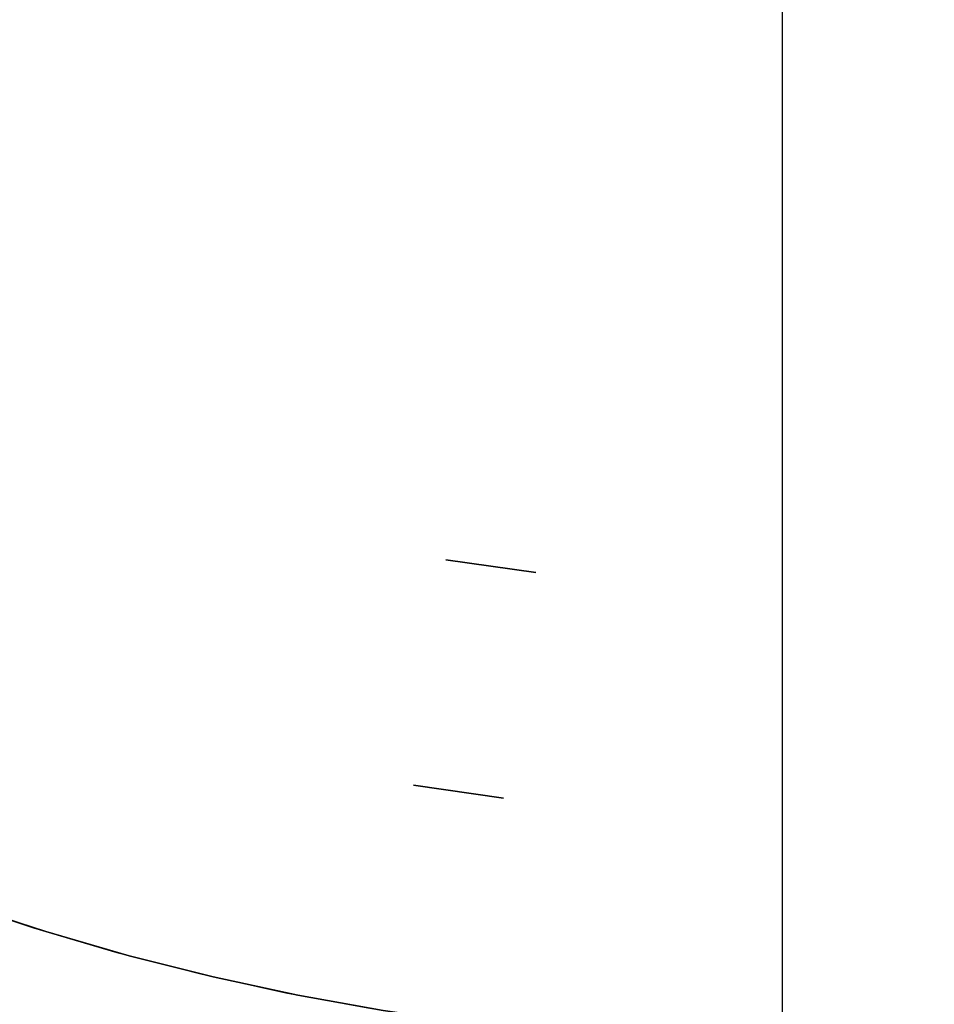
# Model space of a CAD drawing. Header units: millimetres. Extents: x 220 to 1240, y -2940 to -1929.
# Tile 11 of 59: x 629 to 750, y -2759 to -2630. Entities that reach past the tile are written whole.
import ezdxf

# ---------------------------------------------------------------- set-up
doc = ezdxf.new("R2010")
doc.units = ezdxf.units.MM

msp = doc.modelspace()

# ---------------------------------------------------------------- linework, layer by layer
at = {"extrusion": (1.51515e-05, -2.17846e-06, 1)}
msp.add_lwpolyline([(413.37, -2341.54), (410.35, -2352.55), (407.7, -2363.66), (405.44, -2374.86), (403.57, -2386.13), (402.09, -2397.46), (401.01, -2408.83), (400.32, -2420.23), (400.02, -2431.65), (400.12, -2443.08), (400.61, -2454.49), (401.5, -2465.88), (402.78, -2477.23), (404.46, -2488.53), (406.52, -2499.76), (408.97, -2510.92), (411.81, -2521.99), (415.03, -2532.95), (418.63, -2543.79), (422.59, -2554.5), (426.93, -2565.07), (431.63, -2575.48), (436.69, -2585.72), (442.1, -2595.78), (447.85, -2605.65), (453.95, -2615.32), (460.37, -2624.76), (467.12, -2633.98), (474.18, -2642.96), (481.55, -2651.69), (489.21, -2660.16), (497.17, -2668.36), (505.4, -2676.28), (513.9, -2683.91), (522.66, -2691.24), (531.67, -2698.26), (540.92, -2704.97), (550.4, -2711.35), (560.08, -2717.4), (569.98, -2723.11), (580.06, -2728.48), (590.33, -2733.49), (600.76, -2738.15), (611.34, -2742.44), (622.07, -2746.36), (632.93, -2749.91), (643.91, -2753.08), (654.98, -2755.87), (666.15, -2758.27), (677.4, -2760.29), (688.7, -2761.91), (700.06, -2763.15), (711.45, -2763.99), (722.87, -2764.43), (734.29, -2764.48), (745.71, -2764.13), (757.11, -2763.39), (768.47, -2762.26), (779.8, -2760.73), (791.06, -2758.81), (802.24, -2756.51), (813.35, -2753.81), (824.35, -2750.74), (835.24, -2747.28), (846, -2743.45), (856.62, -2739.25), (867.09, -2734.69), (877.4, -2729.76), (887.53, -2724.48), (897.47, -2718.86), (907.21, -2712.89), (916.74, -2706.59), (926.05, -2699.97), (935.12, -2693.02), (943.94, -2685.77), (952.51, -2678.21), (960.81, -2670.36), (968.84, -2662.23), (976.58, -2653.83), (984.02, -2645.17), (991.16, -2636.25), (997.99, -2627.09), (1004.49, -2617.7), (1010.67, -2608.09), (1016.51, -2598.27), (1022, -2588.26), (1027.15, -2578.06), (1031.94, -2567.69), (1036.37, -2557.16), (1040.43, -2546.48), (1044.12, -2535.67), (1047.43, -2524.74), (1050.36, -2513.7), (1052.91, -2502.56), (1055.08, -2491.34), (1056.85, -2480.06), (1058.23, -2468.72), (1059.22, -2457.34), (1059.81, -2445.93), (1060.01, -2434.51)], dxfattribs=at)
at = {"extrusion": (-1.51515e-05, 2.17846e-06, 1)}
for points in [[(1059.99, -2434.51), (1059.8, -2445.93), (1059.2, -2457.34), (1058.22, -2468.72), (1056.84, -2480.06), (1055.06, -2491.34), (1052.9, -2502.56), (1050.35, -2513.69), (1047.42, -2524.74), (1044.11, -2535.67), (1040.42, -2546.48), (1036.36, -2557.16), (1031.93, -2567.69), (1027.14, -2578.06), (1021.99, -2588.25), (1016.49, -2598.27), (1010.65, -2608.09), (1004.48, -2617.7), (997.97, -2627.09), (991.15, -2636.25), (984.01, -2645.16), (976.57, -2653.83), (968.83, -2662.23), (960.8, -2670.36), (952.5, -2678.21), (943.93, -2685.77), (935.11, -2693.02), (926.04, -2699.96), (916.73, -2706.59), (907.2, -2712.89), (897.46, -2718.86), (887.52, -2724.48), (877.39, -2729.76), (867.08, -2734.69), (856.61, -2739.25), (845.99, -2743.45), (835.22, -2747.28), (824.34, -2750.73), (813.33, -2753.81), (802.23, -2756.5), (791.04, -2758.81), (779.78, -2760.73), (768.46, -2762.26), (757.1, -2763.39), (745.7, -2764.13), (734.28, -2764.48), (722.85, -2764.43), (711.44, -2763.98), (700.05, -2763.15), (688.69, -2761.91), (677.38, -2760.29), (666.14, -2758.27), (654.97, -2755.87), (643.89, -2753.08), (632.92, -2749.91), (622.06, -2746.36), (611.33, -2742.43), (600.75, -2738.14), (590.31, -2733.49), (580.05, -2728.47), (569.97, -2723.11), (560.07, -2717.4), (550.38, -2711.35), (540.91, -2704.96), (531.66, -2698.26), (522.65, -2691.23), (513.89, -2683.9), (505.39, -2676.28), (497.15, -2668.36), (489.2, -2660.16), (481.53, -2651.69), (474.17, -2642.96), (467.1, -2633.98), (460.36, -2624.76), (453.93, -2615.31), (447.84, -2605.65), (442.09, -2595.78), (436.68, -2585.72), (431.62, -2575.48), (426.92, -2565.07), (422.58, -2554.5), (418.61, -2543.79), (415.02, -2532.95), (411.8, -2521.98), (408.96, -2510.92), (406.51, -2499.76), (404.45, -2488.53), (402.77, -2477.23), (401.49, -2465.88), (400.6, -2454.49), (400.11, -2443.07), (400.01, -2431.65), (400.3, -2420.23), (400.99, -2408.83), (402.08, -2397.46), (403.56, -2386.13), (405.43, -2374.86), (407.69, -2363.66), (410.33, -2352.55), (413.36, -2341.54)], [(1060, -2434.51), (1059.8, -2445.93), (1059.21, -2457.34), (1058.22, -2468.72), (1056.84, -2480.06), (1055.07, -2491.34), (1052.91, -2502.56), (1050.36, -2513.7), (1047.43, -2524.74), (1044.11, -2535.67), (1040.42, -2546.48), (1036.36, -2557.16), (1031.93, -2567.69), (1027.14, -2578.06), (1022, -2588.26), (1016.5, -2598.27), (1010.66, -2608.09), (1004.49, -2617.7), (997.98, -2627.09), (991.16, -2636.25), (984.02, -2645.17), (976.57, -2653.83), (968.83, -2662.23), (960.81, -2670.36), (952.51, -2678.21), (943.94, -2685.77), (935.12, -2693.02), (926.04, -2699.96), (916.74, -2706.59), (907.21, -2712.89), (897.47, -2718.86), (887.53, -2724.48), (877.4, -2729.76), (867.09, -2734.69), (856.62, -2739.25), (845.99, -2743.45), (835.23, -2747.28), (824.34, -2750.74), (813.34, -2753.81), (802.24, -2756.5), (791.05, -2758.81), (779.79, -2760.73), (768.47, -2762.26), (757.1, -2763.39), (745.7, -2764.13), (734.29, -2764.48), (722.86, -2764.43), (711.45, -2763.99), (700.06, -2763.15), (688.7, -2761.91), (677.39, -2760.29), (666.15, -2758.27), (654.98, -2755.87), (643.9, -2753.08), (632.93, -2749.91), (622.07, -2746.36), (611.34, -2742.44), (600.75, -2738.14), (590.32, -2733.49), (580.06, -2728.48), (569.97, -2723.11), (560.08, -2717.4), (550.39, -2711.35), (540.92, -2704.96), (531.67, -2698.26), (522.66, -2691.24), (513.9, -2683.91), (505.4, -2676.28), (497.16, -2668.36), (489.21, -2660.16), (481.54, -2651.69), (474.17, -2642.96), (467.11, -2633.98), (460.37, -2624.76), (453.94, -2615.32), (447.85, -2605.65), (442.1, -2595.78), (436.69, -2585.72), (431.63, -2575.48), (426.93, -2565.07), (422.59, -2554.5), (418.62, -2543.79), (415.03, -2532.95), (411.81, -2521.99), (408.97, -2510.92), (406.52, -2499.76), (404.45, -2488.53), (402.78, -2477.23), (401.5, -2465.88), (400.61, -2454.49), (400.11, -2443.08), (400.01, -2431.65), (400.31, -2420.23), (401, -2408.83), (402.09, -2397.46), (403.57, -2386.13), (405.44, -2374.86), (407.7, -2363.66), (410.34, -2352.55), (413.37, -2341.54)]]:
    msp.add_lwpolyline(points, dxfattribs=at)
for points in [[(730, -2884.51), (730, -2454.51)], [(730, -2884.51), (730, -2454.51)], [(503.85, -2674.83), (512.33, -2682.54), (521.07, -2689.94), (530.06, -2697.04), (539.29, -2703.82), (548.75, -2710.28), (558.43, -2716.4), (568.32, -2722.19), (578.4, -2727.62), (588.66, -2732.71), (599.1, -2737.44), (609.69, -2741.8), (620.43, -2745.79), (631.3, -2749.4), (642.29, -2752.64), (653.38, -2755.49), (664.57, -2757.96), (675.83, -2760.03)], [(503.85, -2674.83), (512.33, -2682.54), (521.07, -2689.94), (530.06, -2697.04), (539.29, -2703.82), (548.75, -2710.28), (558.43, -2716.4), (568.32, -2722.19), (578.4, -2727.62), (588.66, -2732.71), (599.1, -2737.44), (609.69, -2741.8), (620.43, -2745.79), (631.3, -2749.4), (642.29, -2752.64), (653.38, -2755.49), (664.57, -2757.96), (675.83, -2760.03)], [(677.39, -2760.29), (666.15, -2758.27), (654.98, -2755.87), (643.9, -2753.08), (632.93, -2749.91), (622.07, -2746.36), (611.34, -2742.44), (600.75, -2738.14), (590.32, -2733.49), (580.06, -2728.48), (569.97, -2723.11), (560.08, -2717.4), (550.39, -2711.35), (540.91, -2704.96), (531.67, -2698.26), (522.66, -2691.24), (513.9, -2683.91), (505.39, -2676.28)], [(697.51, -2702.61), (685.64, -2700.91)], [(685.64, -2700.91), (697.51, -2702.61)], [(685.64, -2700.91), (697.51, -2702.61)], [(685.64, -2700.91), (697.51, -2702.61)], [(697.51, -2702.61), (685.64, -2700.91)], [(697.51, -2702.61), (685.64, -2700.91)], [(681.37, -2730.6), (693.24, -2732.31)], [(681.37, -2730.6), (693.24, -2732.31)], [(681.37, -2730.6), (693.24, -2732.31)], [(681.37, -2730.6), (693.24, -2732.31)], [(681.37, -2730.6), (693.24, -2732.31)], [(681.37, -2730.6), (693.24, -2732.31)], [(693.24, -2732.31), (681.37, -2730.6)], [(693.24, -2732.31), (681.37, -2730.6)]]:
    msp.add_lwpolyline(points)
at = {"extrusion": (0.989821, -0.142315, 1.47089e-14)}
msp.add_lwpolyline([(-2575.84, -528.01), (-2575.86, -526.98), (-2575.91, -525.96), (-2576, -524.94), (-2576.12, -523.92), (-2576.27, -522.91), (-2576.47, -521.9), (-2576.69, -520.9), (-2576.95, -519.91), (-2577.24, -518.93), (-2577.57, -517.96), (-2577.93, -517), (-2578.32, -516.05), (-2578.75, -515.12), (-2579.2, -514.2), (-2579.69, -513.3), (-2580.21, -512.42), (-2580.75, -511.55), (-2581.33, -510.7), (-2581.93, -509.88), (-2582.57, -509.07), (-2583.23, -508.29), (-2583.91, -507.53), (-2584.63, -506.79), (-2585.36, -506.08), (-2586.12, -505.39), (-2586.91, -504.73), (-2587.71, -504.1), (-2588.54, -503.5), (-2589.38, -502.92), (-2590.25, -502.37), (-2591.13, -501.86), (-2592.04, -501.37), (-2592.95, -500.91), (-2593.89, -500.49), (-2594.83, -500.1), (-2595.79, -499.74), (-2596.76, -499.41), (-2597.74, -499.12), (-2598.74, -498.86), (-2599.73, -498.63), (-2600.74, -498.44), (-2601.75, -498.28), (-2602.77, -498.16), (-2603.79, -498.07), (-2604.81, -498.02), (-2605.84, -498.01)], dxfattribs=at)
at = {"extrusion": (0.989821, -0.142315, -8.35154e-16)}
msp.add_lwpolyline([(-2605.84, 221.99), (-2604.81, 222.01), (-2603.79, 222.06), (-2602.77, 222.15), (-2601.75, 222.27), (-2600.74, 222.43), (-2599.73, 222.62), (-2598.74, 222.85), (-2597.74, 223.11), (-2596.76, 223.4), (-2595.79, 223.73), (-2594.83, 224.09), (-2593.89, 224.48), (-2592.95, 224.9), (-2592.04, 225.36), (-2591.13, 225.85), (-2590.25, 226.36), (-2589.38, 226.91), (-2588.54, 227.49), (-2587.71, 228.09), (-2586.91, 228.72), (-2586.12, 229.38), (-2585.36, 230.07), (-2584.63, 230.78), (-2583.91, 231.52), (-2583.23, 232.28), (-2582.57, 233.06), (-2581.93, 233.87), (-2581.33, 234.69), (-2580.75, 235.54), (-2580.21, 236.41), (-2579.69, 237.29), (-2579.2, 238.19), (-2578.75, 239.11), (-2578.32, 240.04), (-2577.93, 240.99), (-2577.57, 241.95), (-2577.24, 242.92), (-2576.95, 243.9), (-2576.69, 244.89), (-2576.47, 245.89), (-2576.27, 246.9), (-2576.12, 247.91), (-2576, 248.93), (-2575.91, 249.95), (-2575.86, 250.97), (-2575.84, 251.99)], dxfattribs=at)
at = {"extrusion": (0.989821, -0.142315, 1.82051e-15)}
msp.add_lwpolyline([(-2575.84, 326.99), (-2575.86, 328.02), (-2575.91, 329.04), (-2576, 330.06), (-2576.12, 331.08), (-2576.27, 332.09), (-2576.47, 333.1), (-2576.69, 334.1), (-2576.95, 335.09), (-2577.24, 336.07), (-2577.57, 337.04), (-2577.93, 338), (-2578.32, 338.95), (-2578.75, 339.88), (-2579.2, 340.8), (-2579.69, 341.7), (-2580.21, 342.58), (-2580.75, 343.45), (-2581.33, 344.3), (-2581.93, 345.12), (-2582.57, 345.93), (-2583.23, 346.71), (-2583.91, 347.47), (-2584.63, 348.21), (-2585.36, 348.92), (-2586.12, 349.61), (-2586.91, 350.27), (-2587.71, 350.9), (-2588.54, 351.5), (-2589.38, 352.08), (-2590.25, 352.63), (-2591.13, 353.14), (-2592.04, 353.63), (-2592.95, 354.09), (-2593.89, 354.51), (-2594.83, 354.9), (-2595.79, 355.26), (-2596.76, 355.59), (-2597.74, 355.88), (-2598.74, 356.14), (-2599.73, 356.37), (-2600.74, 356.56), (-2601.75, 356.72), (-2602.77, 356.84), (-2603.79, 356.93), (-2604.81, 356.98), (-2605.84, 356.99)], dxfattribs=at)
at = {"extrusion": (0.989821, -0.142315, 2.50184e-15)}
msp.add_lwpolyline([(-2605.84, -633.01), (-2604.81, -632.99), (-2603.79, -632.94), (-2602.77, -632.85), (-2601.75, -632.73), (-2600.74, -632.57), (-2599.73, -632.38), (-2598.74, -632.15), (-2597.74, -631.89), (-2596.76, -631.6), (-2595.79, -631.27), (-2594.83, -630.91), (-2593.89, -630.52), (-2592.95, -630.1), (-2592.04, -629.64), (-2591.13, -629.15), (-2590.25, -628.64), (-2589.38, -628.09), (-2588.54, -627.51), (-2587.71, -626.91), (-2586.91, -626.28), (-2586.12, -625.62), (-2585.36, -624.93), (-2584.63, -624.22), (-2583.91, -623.48), (-2583.23, -622.72), (-2582.57, -621.94), (-2581.93, -621.13), (-2581.33, -620.31), (-2580.75, -619.46), (-2580.21, -618.59), (-2579.69, -617.71), (-2579.2, -616.81), (-2578.75, -615.89), (-2578.32, -614.96), (-2577.93, -614.01), (-2577.57, -613.05), (-2577.24, -612.08), (-2576.95, -611.1), (-2576.69, -610.11), (-2576.47, -609.11), (-2576.27, -608.1), (-2576.12, -607.09), (-2576, -606.07), (-2575.91, -605.05), (-2575.86, -604.03), (-2575.84, -603.01)], dxfattribs=at)
at = {"extrusion": (1, 0, 0)}
for points in [[(-2700.91, 251.99), (-2700.91, 326.99)], [(-2700.91, -603.01), (-2700.91, -528.01)], [(-2701.76, 326.99), (-2701.76, 251.99)], [(-2701.76, -528.01), (-2701.76, -603.01)], [(-2702.61, -528.01), (-2702.61, -603.01)], [(-2702.61, 326.99), (-2702.61, 251.99)], [(-2730.6, 356.99), (-2730.6, 371.99)], [(-2730.6, -648.01), (-2730.6, -633.01)], [(-2731.45, 371.99), (-2731.45, 356.99)], [(-2731.45, -633.01), (-2731.45, -648.01)], [(-2732.31, 371.99), (-2732.31, 356.99)], [(-2732.31, -633.01), (-2732.31, -648.01)]]:
    msp.add_lwpolyline(points, dxfattribs=at)
at = {"extrusion": (0.989821, -0.142315, 7.68258e-15)}
msp.add_lwpolyline([(-2605.84, -498.01), (-2604.81, -498.02), (-2603.79, -498.07), (-2602.77, -498.16), (-2601.75, -498.28), (-2600.74, -498.44), (-2599.73, -498.63), (-2598.74, -498.86), (-2597.74, -499.12), (-2596.76, -499.41), (-2595.79, -499.74), (-2594.83, -500.1), (-2593.89, -500.49), (-2592.95, -500.91), (-2592.04, -501.37), (-2591.13, -501.86), (-2590.25, -502.37), (-2589.38, -502.92), (-2588.54, -503.5), (-2587.71, -504.1), (-2586.91, -504.73), (-2586.12, -505.39), (-2585.36, -506.08), (-2584.63, -506.79), (-2583.91, -507.53), (-2583.23, -508.29), (-2582.57, -509.07), (-2581.93, -509.88), (-2581.33, -510.7), (-2580.75, -511.55), (-2580.21, -512.42), (-2579.69, -513.3), (-2579.2, -514.2), (-2578.75, -515.12), (-2578.32, -516.05), (-2577.93, -517), (-2577.57, -517.96), (-2577.24, -518.93), (-2576.95, -519.91), (-2576.69, -520.9), (-2576.47, -521.9), (-2576.27, -522.91), (-2576.12, -523.92), (-2576, -524.94), (-2575.91, -525.96), (-2575.86, -526.98), (-2575.84, -528.01)], dxfattribs=at)
at = {"extrusion": (0.989821, -0.142315, 2.21847e-15)}
msp.add_lwpolyline([(-2575.84, 251.99), (-2575.86, 250.97), (-2575.91, 249.95), (-2576, 248.93), (-2576.12, 247.91), (-2576.27, 246.9), (-2576.47, 245.89), (-2576.69, 244.89), (-2576.95, 243.9), (-2577.24, 242.92), (-2577.57, 241.95), (-2577.93, 240.99), (-2578.32, 240.04), (-2578.75, 239.11), (-2579.2, 238.19), (-2579.69, 237.29), (-2580.21, 236.41), (-2580.75, 235.54), (-2581.33, 234.69), (-2581.93, 233.87), (-2582.57, 233.06), (-2583.23, 232.28), (-2583.91, 231.52), (-2584.63, 230.78), (-2585.36, 230.07), (-2586.12, 229.38), (-2586.91, 228.72), (-2587.71, 228.09), (-2588.54, 227.49), (-2589.38, 226.91), (-2590.25, 226.36), (-2591.13, 225.85), (-2592.04, 225.36), (-2592.95, 224.9), (-2593.89, 224.48), (-2594.83, 224.09), (-2595.79, 223.73), (-2596.76, 223.4), (-2597.74, 223.11), (-2598.74, 222.85), (-2599.73, 222.62), (-2600.74, 222.43), (-2601.75, 222.27), (-2602.77, 222.15), (-2603.79, 222.06), (-2604.81, 222.01), (-2605.84, 221.99)], dxfattribs=at)
at = {"extrusion": (0.989821, -0.142315, -1.82569e-15)}
msp.add_lwpolyline([(-2605.84, 356.99), (-2604.81, 356.98), (-2603.79, 356.93), (-2602.77, 356.84), (-2601.75, 356.72), (-2600.74, 356.56), (-2599.73, 356.37), (-2598.74, 356.14), (-2597.74, 355.88), (-2596.76, 355.59), (-2595.79, 355.26), (-2594.83, 354.9), (-2593.89, 354.51), (-2592.95, 354.09), (-2592.04, 353.63), (-2591.13, 353.14), (-2590.25, 352.63), (-2589.38, 352.08), (-2588.54, 351.5), (-2587.71, 350.9), (-2586.91, 350.27), (-2586.12, 349.61), (-2585.36, 348.92), (-2584.63, 348.21), (-2583.91, 347.47), (-2583.23, 346.71), (-2582.57, 345.93), (-2581.93, 345.12), (-2581.33, 344.3), (-2580.75, 343.45), (-2580.21, 342.58), (-2579.69, 341.7), (-2579.2, 340.8), (-2578.75, 339.88), (-2578.32, 338.95), (-2577.93, 338), (-2577.57, 337.04), (-2577.24, 336.07), (-2576.95, 335.09), (-2576.69, 334.1), (-2576.47, 333.1), (-2576.27, 332.09), (-2576.12, 331.08), (-2576, 330.06), (-2575.91, 329.04), (-2575.86, 328.02), (-2575.84, 326.99)], dxfattribs=at)
at = {"extrusion": (0.989821, -0.142315, -1.05972e-15)}
msp.add_lwpolyline([(-2575.84, -603.01), (-2575.86, -604.03), (-2575.91, -605.05), (-2576, -606.07), (-2576.12, -607.09), (-2576.27, -608.1), (-2576.47, -609.11), (-2576.69, -610.11), (-2576.95, -611.1), (-2577.24, -612.08), (-2577.57, -613.05), (-2577.93, -614.01), (-2578.32, -614.96), (-2578.75, -615.89), (-2579.2, -616.81), (-2579.69, -617.71), (-2580.21, -618.59), (-2580.75, -619.46), (-2581.33, -620.31), (-2581.93, -621.13), (-2582.57, -621.94), (-2583.23, -622.72), (-2583.91, -623.48), (-2584.63, -624.22), (-2585.36, -624.93), (-2586.12, -625.62), (-2586.91, -626.28), (-2587.71, -626.91), (-2588.54, -627.51), (-2589.38, -628.09), (-2590.25, -628.64), (-2591.13, -629.15), (-2592.04, -629.64), (-2592.95, -630.1), (-2593.89, -630.52), (-2594.83, -630.91), (-2595.79, -631.27), (-2596.76, -631.6), (-2597.74, -631.89), (-2598.74, -632.15), (-2599.73, -632.38), (-2600.74, -632.57), (-2601.75, -632.73), (-2602.77, -632.85), (-2603.79, -632.94), (-2604.81, -632.99), (-2605.84, -633.01)], dxfattribs=at)
at = {"extrusion": (0.989821, -0.142315, -5.23482e-15)}
msp.add_lwpolyline([(-2605.84, -498.01), (-2604.81, -498.02), (-2603.79, -498.07), (-2602.77, -498.16), (-2601.75, -498.28), (-2600.74, -498.44), (-2599.73, -498.63), (-2598.74, -498.86), (-2597.74, -499.12), (-2596.76, -499.41), (-2595.79, -499.74), (-2594.83, -500.1), (-2593.89, -500.49), (-2592.95, -500.91), (-2592.04, -501.37), (-2591.13, -501.86), (-2590.25, -502.37), (-2589.38, -502.92), (-2588.54, -503.5), (-2587.71, -504.1), (-2586.91, -504.73), (-2586.12, -505.39), (-2585.36, -506.08), (-2584.63, -506.79), (-2583.91, -507.53), (-2583.23, -508.29), (-2582.57, -509.07), (-2581.93, -509.88), (-2581.33, -510.7), (-2580.75, -511.55), (-2580.21, -512.42), (-2579.69, -513.3), (-2579.2, -514.2), (-2578.75, -515.12), (-2578.32, -516.05), (-2577.93, -517), (-2577.57, -517.96), (-2577.24, -518.93), (-2576.95, -519.91), (-2576.69, -520.9), (-2576.47, -521.9), (-2576.27, -522.91), (-2576.12, -523.92), (-2576, -524.94), (-2575.91, -525.96), (-2575.86, -526.98), (-2575.84, -528.01)], dxfattribs=at)
at = {"extrusion": (0.989821, -0.142315, -5.98666e-15)}
msp.add_lwpolyline([(-2575.84, 251.99), (-2575.86, 250.97), (-2575.91, 249.95), (-2576, 248.93), (-2576.12, 247.91), (-2576.27, 246.9), (-2576.47, 245.89), (-2576.69, 244.89), (-2576.95, 243.9), (-2577.24, 242.92), (-2577.57, 241.95), (-2577.93, 240.99), (-2578.32, 240.04), (-2578.75, 239.11), (-2579.2, 238.19), (-2579.69, 237.29), (-2580.21, 236.41), (-2580.75, 235.54), (-2581.33, 234.69), (-2581.93, 233.87), (-2582.57, 233.06), (-2583.23, 232.28), (-2583.91, 231.52), (-2584.63, 230.78), (-2585.36, 230.07), (-2586.12, 229.38), (-2586.91, 228.72), (-2587.71, 228.09), (-2588.54, 227.49), (-2589.38, 226.91), (-2590.25, 226.36), (-2591.13, 225.85), (-2592.04, 225.36), (-2592.95, 224.9), (-2593.89, 224.48), (-2594.83, 224.09), (-2595.79, 223.73), (-2596.76, 223.4), (-2597.74, 223.11), (-2598.74, 222.85), (-2599.73, 222.62), (-2600.74, 222.43), (-2601.75, 222.27), (-2602.77, 222.15), (-2603.79, 222.06), (-2604.81, 222.01), (-2605.84, 221.99)], dxfattribs=at)
at = {"extrusion": (0.989821, -0.142315, -1.16102e-15)}
msp.add_lwpolyline([(-2605.84, 356.99), (-2604.81, 356.98), (-2603.79, 356.93), (-2602.77, 356.84), (-2601.75, 356.72), (-2600.74, 356.56), (-2599.73, 356.37), (-2598.74, 356.14), (-2597.74, 355.88), (-2596.76, 355.59), (-2595.79, 355.26), (-2594.83, 354.9), (-2593.89, 354.51), (-2592.95, 354.09), (-2592.04, 353.63), (-2591.13, 353.14), (-2590.25, 352.63), (-2589.38, 352.08), (-2588.54, 351.5), (-2587.71, 350.9), (-2586.91, 350.27), (-2586.12, 349.61), (-2585.36, 348.92), (-2584.63, 348.21), (-2583.91, 347.47), (-2583.23, 346.71), (-2582.57, 345.93), (-2581.93, 345.12), (-2581.33, 344.3), (-2580.75, 343.45), (-2580.21, 342.58), (-2579.69, 341.7), (-2579.2, 340.8), (-2578.75, 339.88), (-2578.32, 338.95), (-2577.93, 338), (-2577.57, 337.04), (-2577.24, 336.07), (-2576.95, 335.09), (-2576.69, 334.1), (-2576.47, 333.1), (-2576.27, 332.09), (-2576.12, 331.08), (-2576, 330.06), (-2575.91, 329.04), (-2575.86, 328.02), (-2575.84, 326.99)], dxfattribs=at)
at = {"extrusion": (0.989821, -0.142315, 2.65016e-14)}
msp.add_lwpolyline([(-2575.84, -603.01), (-2575.86, -604.03), (-2575.91, -605.05), (-2576, -606.07), (-2576.12, -607.09), (-2576.27, -608.1), (-2576.47, -609.11), (-2576.69, -610.11), (-2576.95, -611.1), (-2577.24, -612.08), (-2577.57, -613.05), (-2577.93, -614.01), (-2578.32, -614.96), (-2578.75, -615.89), (-2579.2, -616.81), (-2579.69, -617.71), (-2580.21, -618.59), (-2580.75, -619.46), (-2581.33, -620.31), (-2581.93, -621.13), (-2582.57, -621.94), (-2583.23, -622.72), (-2583.91, -623.48), (-2584.63, -624.22), (-2585.36, -624.93), (-2586.12, -625.62), (-2586.91, -626.28), (-2587.71, -626.91), (-2588.54, -627.51), (-2589.38, -628.09), (-2590.25, -628.64), (-2591.13, -629.15), (-2592.04, -629.64), (-2592.95, -630.1), (-2593.89, -630.52), (-2594.83, -630.91), (-2595.79, -631.27), (-2596.76, -631.6), (-2597.74, -631.89), (-2598.74, -632.15), (-2599.73, -632.38), (-2600.74, -632.57), (-2601.75, -632.73), (-2602.77, -632.85), (-2603.79, -632.94), (-2604.81, -632.99), (-2605.84, -633.01)], dxfattribs=at)
at = {"extrusion": (0.989821, -0.142315, -3.13808e-15)}
msp.add_lwpolyline([(-2605.84, -498.01), (-2607.89, -497.97), (-2609.93, -497.87), (-2611.97, -497.69), (-2614.01, -497.45), (-2616.03, -497.13), (-2618.05, -496.75), (-2620.04, -496.3), (-2622.03, -495.78), (-2623.99, -495.19), (-2625.93, -494.54), (-2627.85, -493.82), (-2629.74, -493.04), (-2631.61, -492.19), (-2633.44, -491.28), (-2635.24, -490.3), (-2637.01, -489.27), (-2638.75, -488.18), (-2640.44, -487.02), (-2642.09, -485.81), (-2643.7, -484.55), (-2645.27, -483.23), (-2646.79, -481.86), (-2648.26, -480.43), (-2649.69, -478.96), (-2651.06, -477.44), (-2652.38, -475.87), (-2653.65, -474.26), (-2654.86, -472.61), (-2656.01, -470.91), (-2657.1, -469.18), (-2658.14, -467.41), (-2659.11, -465.61), (-2660.02, -463.77), (-2660.87, -461.91), (-2661.65, -460.02), (-2662.37, -458.1), (-2663.03, -456.16), (-2663.61, -454.19), (-2664.13, -452.21), (-2664.58, -450.21), (-2664.97, -448.2), (-2665.28, -446.17), (-2665.52, -444.14), (-2665.7, -442.1), (-2665.8, -440.05), (-2665.84, -438)], dxfattribs=at)
at = {"extrusion": (0.989821, -0.142315, 1.58169e-14)}
msp.add_lwpolyline([(-2665.84, 161.99), (-2665.8, 164.04), (-2665.7, 166.09), (-2665.52, 168.13), (-2665.28, 170.16), (-2664.97, 172.19), (-2664.58, 174.2), (-2664.13, 176.2), (-2663.61, 178.18), (-2663.03, 180.15), (-2662.37, 182.09), (-2661.65, 184.01), (-2660.87, 185.9), (-2660.02, 187.76), (-2659.11, 189.6), (-2658.14, 191.4), (-2657.1, 193.17), (-2656.01, 194.9), (-2654.86, 196.6), (-2653.65, 198.25), (-2652.38, 199.86), (-2651.06, 201.43), (-2649.69, 202.95), (-2648.26, 204.42), (-2646.79, 205.85), (-2645.27, 207.22), (-2643.7, 208.54), (-2642.09, 209.8), (-2640.44, 211.01), (-2638.75, 212.17), (-2637.01, 213.26), (-2635.24, 214.29), (-2633.44, 215.27), (-2631.61, 216.18), (-2629.74, 217.03), (-2627.85, 217.81), (-2625.93, 218.53), (-2623.99, 219.18), (-2622.03, 219.77), (-2620.04, 220.29), (-2618.05, 220.74), (-2616.03, 221.12), (-2614.01, 221.44), (-2611.97, 221.68), (-2609.93, 221.86), (-2607.89, 221.96), (-2605.84, 221.99)], dxfattribs=at)
at = {"extrusion": (0.989821, -0.142315, -3.07214e-14)}
msp.add_lwpolyline([(-2605.84, 371.99), (-2605.86, 373.02), (-2605.91, 374.04), (-2606, 375.06), (-2606.12, 376.08), (-2606.27, 377.09), (-2606.47, 378.1), (-2606.69, 379.1), (-2606.95, 380.09), (-2607.24, 381.07), (-2607.57, 382.04), (-2607.93, 383), (-2608.32, 383.95), (-2608.75, 384.88), (-2609.2, 385.8), (-2609.69, 386.7), (-2610.21, 387.58), (-2610.75, 388.45), (-2611.33, 389.3), (-2611.93, 390.12), (-2612.57, 390.93), (-2613.23, 391.71), (-2613.91, 392.47), (-2614.63, 393.21), (-2615.36, 393.92), (-2616.12, 394.61), (-2616.91, 395.27), (-2617.71, 395.9), (-2618.54, 396.5), (-2619.38, 397.08), (-2620.25, 397.63), (-2621.13, 398.14), (-2622.04, 398.63), (-2622.95, 399.09), (-2623.89, 399.51), (-2624.83, 399.9), (-2625.79, 400.26), (-2626.76, 400.59), (-2627.74, 400.88), (-2628.74, 401.14), (-2629.73, 401.37), (-2630.74, 401.56), (-2631.75, 401.72), (-2632.77, 401.84), (-2633.79, 401.93), (-2634.81, 401.98), (-2635.84, 401.99)], dxfattribs=at)
at = {"extrusion": (0.989821, -0.142315, 1.85808e-14)}
msp.add_lwpolyline([(-2635.84, -678.01), (-2634.81, -677.99), (-2633.79, -677.94), (-2632.77, -677.85), (-2631.75, -677.73), (-2630.74, -677.57), (-2629.73, -677.38), (-2628.74, -677.15), (-2627.74, -676.89), (-2626.76, -676.6), (-2625.79, -676.27), (-2624.83, -675.91), (-2623.89, -675.52), (-2622.95, -675.1), (-2622.04, -674.64), (-2621.13, -674.15), (-2620.25, -673.64), (-2619.38, -673.09), (-2618.54, -672.51), (-2617.71, -671.91), (-2616.91, -671.28), (-2616.12, -670.62), (-2615.36, -669.93), (-2614.63, -669.22), (-2613.91, -668.48), (-2613.23, -667.72), (-2612.57, -666.94), (-2611.93, -666.13), (-2611.33, -665.31), (-2610.75, -664.46), (-2610.21, -663.59), (-2609.69, -662.71), (-2609.2, -661.81), (-2608.75, -660.89), (-2608.32, -659.96), (-2607.93, -659.01), (-2607.57, -658.05), (-2607.24, -657.08), (-2606.95, -656.1), (-2606.69, -655.11), (-2606.47, -654.11), (-2606.27, -653.1), (-2606.12, -652.09), (-2606, -651.07), (-2605.91, -650.05), (-2605.86, -649.03), (-2605.84, -648.01)], dxfattribs=at)
at = {"extrusion": (0.989821, -0.142315, -1.14074e-15)}
msp.add_lwpolyline([(-2605.84, -498.01), (-2607.89, -497.97), (-2609.93, -497.87), (-2611.97, -497.69), (-2614.01, -497.45), (-2616.03, -497.13), (-2618.05, -496.75), (-2620.04, -496.3), (-2622.03, -495.78), (-2623.99, -495.19), (-2625.93, -494.54), (-2627.85, -493.82), (-2629.74, -493.04), (-2631.61, -492.19), (-2633.44, -491.28), (-2635.24, -490.3), (-2637.01, -489.27), (-2638.75, -488.18), (-2640.44, -487.02), (-2642.09, -485.81), (-2643.7, -484.55), (-2645.27, -483.23), (-2646.79, -481.86), (-2648.26, -480.43), (-2649.69, -478.96), (-2651.06, -477.44), (-2652.38, -475.87), (-2653.65, -474.26), (-2654.86, -472.61), (-2656.01, -470.91), (-2657.1, -469.18), (-2658.14, -467.41), (-2659.11, -465.61), (-2660.02, -463.77), (-2660.87, -461.91), (-2661.65, -460.02), (-2662.37, -458.1), (-2663.03, -456.16), (-2663.61, -454.19), (-2664.13, -452.21), (-2664.58, -450.21), (-2664.97, -448.2), (-2665.28, -446.17), (-2665.52, -444.14), (-2665.7, -442.1), (-2665.8, -440.05), (-2665.84, -438)], dxfattribs=at)
at = {"extrusion": (0.989821, -0.142315, 2.50464e-15)}
msp.add_lwpolyline([(-2665.84, 161.99), (-2665.8, 164.04), (-2665.7, 166.09), (-2665.52, 168.13), (-2665.28, 170.16), (-2664.97, 172.19), (-2664.58, 174.2), (-2664.13, 176.2), (-2663.61, 178.18), (-2663.03, 180.15), (-2662.37, 182.09), (-2661.65, 184.01), (-2660.87, 185.9), (-2660.02, 187.76), (-2659.11, 189.6), (-2658.14, 191.4), (-2657.1, 193.17), (-2656.01, 194.9), (-2654.86, 196.6), (-2653.65, 198.25), (-2652.38, 199.86), (-2651.06, 201.43), (-2649.69, 202.95), (-2648.26, 204.42), (-2646.79, 205.85), (-2645.27, 207.22), (-2643.7, 208.54), (-2642.09, 209.8), (-2640.44, 211.01), (-2638.75, 212.17), (-2637.01, 213.26), (-2635.24, 214.29), (-2633.44, 215.27), (-2631.61, 216.18), (-2629.74, 217.03), (-2627.85, 217.81), (-2625.93, 218.53), (-2623.99, 219.18), (-2622.03, 219.77), (-2620.04, 220.29), (-2618.05, 220.74), (-2616.03, 221.12), (-2614.01, 221.44), (-2611.97, 221.68), (-2609.93, 221.86), (-2607.89, 221.96), (-2605.84, 221.99)], dxfattribs=at)
at = {"extrusion": (0.989821, -0.142315, 3.43293e-15)}
msp.add_lwpolyline([(-2635.84, 401.99), (-2634.81, 401.98), (-2633.79, 401.93), (-2632.77, 401.84), (-2631.75, 401.72), (-2630.74, 401.56), (-2629.73, 401.37), (-2628.74, 401.14), (-2627.74, 400.88), (-2626.76, 400.59), (-2625.79, 400.26), (-2624.83, 399.9), (-2623.89, 399.51), (-2622.95, 399.09), (-2622.04, 398.63), (-2621.13, 398.14), (-2620.25, 397.63), (-2619.38, 397.08), (-2618.54, 396.5), (-2617.71, 395.9), (-2616.91, 395.27), (-2616.12, 394.61), (-2615.36, 393.92), (-2614.63, 393.21), (-2613.91, 392.47), (-2613.23, 391.71), (-2612.57, 390.93), (-2611.93, 390.12), (-2611.33, 389.3), (-2610.75, 388.45), (-2610.21, 387.58), (-2609.69, 386.7), (-2609.2, 385.8), (-2608.75, 384.88), (-2608.32, 383.95), (-2607.93, 383), (-2607.57, 382.04), (-2607.24, 381.07), (-2606.95, 380.09), (-2606.69, 379.1), (-2606.47, 378.1), (-2606.27, 377.09), (-2606.12, 376.08), (-2606, 375.06), (-2605.91, 374.04), (-2605.86, 373.02), (-2605.84, 371.99)], dxfattribs=at)
at = {"extrusion": (0.989821, -0.142315, -9.69262e-17)}
msp.add_lwpolyline([(-2605.84, -648.01), (-2605.86, -649.03), (-2605.91, -650.05), (-2606, -651.07), (-2606.12, -652.09), (-2606.27, -653.1), (-2606.47, -654.11), (-2606.69, -655.11), (-2606.95, -656.1), (-2607.24, -657.08), (-2607.57, -658.05), (-2607.93, -659.01), (-2608.32, -659.96), (-2608.75, -660.89), (-2609.2, -661.81), (-2609.69, -662.71), (-2610.21, -663.59), (-2610.75, -664.46), (-2611.33, -665.31), (-2611.93, -666.13), (-2612.57, -666.94), (-2613.23, -667.72), (-2613.91, -668.48), (-2614.63, -669.22), (-2615.36, -669.93), (-2616.12, -670.62), (-2616.91, -671.28), (-2617.71, -671.91), (-2618.54, -672.51), (-2619.38, -673.09), (-2620.25, -673.64), (-2621.13, -674.15), (-2622.04, -674.64), (-2622.95, -675.1), (-2623.89, -675.52), (-2624.83, -675.91), (-2625.79, -676.27), (-2626.76, -676.6), (-2627.74, -676.89), (-2628.74, -677.15), (-2629.73, -677.38), (-2630.74, -677.57), (-2631.75, -677.73), (-2632.77, -677.85), (-2633.79, -677.94), (-2634.81, -677.99), (-2635.84, -678.01)], dxfattribs=at)
at = {"extrusion": (0.989821, -0.142315, -1.64404e-14)}
msp.add_lwpolyline([(-2665.84, -438), (-2665.8, -440.05), (-2665.7, -442.1), (-2665.52, -444.14), (-2665.28, -446.17), (-2664.97, -448.2), (-2664.58, -450.21), (-2664.13, -452.21), (-2663.61, -454.19), (-2663.03, -456.16), (-2662.37, -458.1), (-2661.65, -460.02), (-2660.87, -461.91), (-2660.02, -463.77), (-2659.11, -465.61), (-2658.14, -467.41), (-2657.1, -469.18), (-2656.01, -470.91), (-2654.86, -472.61), (-2653.65, -474.26), (-2652.38, -475.87), (-2651.06, -477.44), (-2649.69, -478.96), (-2648.26, -480.43), (-2646.79, -481.86), (-2645.27, -483.23), (-2643.7, -484.55), (-2642.09, -485.81), (-2640.44, -487.02), (-2638.75, -488.18), (-2637.01, -489.27), (-2635.24, -490.3), (-2633.44, -491.28), (-2631.61, -492.19), (-2629.74, -493.04), (-2627.85, -493.82), (-2625.93, -494.54), (-2623.99, -495.19), (-2622.03, -495.78), (-2620.04, -496.3), (-2618.05, -496.75), (-2616.03, -497.13), (-2614.01, -497.45), (-2611.97, -497.69), (-2609.93, -497.87), (-2607.89, -497.97), (-2605.84, -498.01)], dxfattribs=at)
at = {"extrusion": (0.989821, -0.142315, 4.35828e-15)}
msp.add_lwpolyline([(-2605.84, 221.99), (-2607.89, 221.96), (-2609.93, 221.86), (-2611.97, 221.68), (-2614.01, 221.44), (-2616.03, 221.12), (-2618.05, 220.74), (-2620.04, 220.29), (-2622.03, 219.77), (-2623.99, 219.18), (-2625.93, 218.53), (-2627.85, 217.81), (-2629.74, 217.03), (-2631.61, 216.18), (-2633.44, 215.27), (-2635.24, 214.29), (-2637.01, 213.26), (-2638.75, 212.17), (-2640.44, 211.01), (-2642.09, 209.8), (-2643.7, 208.54), (-2645.27, 207.22), (-2646.79, 205.85), (-2648.26, 204.42), (-2649.69, 202.95), (-2651.06, 201.43), (-2652.38, 199.86), (-2653.65, 198.25), (-2654.86, 196.6), (-2656.01, 194.9), (-2657.1, 193.17), (-2658.14, 191.4), (-2659.11, 189.6), (-2660.02, 187.76), (-2660.87, 185.9), (-2661.65, 184.01), (-2662.37, 182.09), (-2663.03, 180.15), (-2663.61, 178.18), (-2664.13, 176.2), (-2664.58, 174.2), (-2664.97, 172.19), (-2665.28, 170.16), (-2665.52, 168.13), (-2665.7, 166.09), (-2665.8, 164.04), (-2665.84, 161.99)], dxfattribs=at)
at = {"extrusion": (0.989821, -0.142315, -2.2712e-14)}
msp.add_lwpolyline([(-2635.84, 401.99), (-2634.81, 401.98), (-2633.79, 401.93), (-2632.77, 401.84), (-2631.75, 401.72), (-2630.74, 401.56), (-2629.73, 401.37), (-2628.74, 401.14), (-2627.74, 400.88), (-2626.76, 400.59), (-2625.79, 400.26), (-2624.83, 399.9), (-2623.89, 399.51), (-2622.95, 399.09), (-2622.04, 398.63), (-2621.13, 398.14), (-2620.25, 397.63), (-2619.38, 397.08), (-2618.54, 396.5), (-2617.71, 395.9), (-2616.91, 395.27), (-2616.12, 394.61), (-2615.36, 393.92), (-2614.63, 393.21), (-2613.91, 392.47), (-2613.23, 391.71), (-2612.57, 390.93), (-2611.93, 390.12), (-2611.33, 389.3), (-2610.75, 388.45), (-2610.21, 387.58), (-2609.69, 386.7), (-2609.2, 385.8), (-2608.75, 384.88), (-2608.32, 383.95), (-2607.93, 383), (-2607.57, 382.04), (-2607.24, 381.07), (-2606.95, 380.09), (-2606.69, 379.1), (-2606.47, 378.1), (-2606.27, 377.09), (-2606.12, 376.08), (-2606, 375.06), (-2605.91, 374.04), (-2605.86, 373.02), (-2605.84, 371.99)], dxfattribs=at)
at = {"extrusion": (0.989821, -0.142315, 2.51549e-14)}
msp.add_lwpolyline([(-2605.84, -648.01), (-2605.86, -649.03), (-2605.91, -650.05), (-2606, -651.07), (-2606.12, -652.09), (-2606.27, -653.1), (-2606.47, -654.11), (-2606.69, -655.11), (-2606.95, -656.1), (-2607.24, -657.08), (-2607.57, -658.05), (-2607.93, -659.01), (-2608.32, -659.96), (-2608.75, -660.89), (-2609.2, -661.81), (-2609.69, -662.71), (-2610.21, -663.59), (-2610.75, -664.46), (-2611.33, -665.31), (-2611.93, -666.13), (-2612.57, -666.94), (-2613.23, -667.72), (-2613.91, -668.48), (-2614.63, -669.22), (-2615.36, -669.93), (-2616.12, -670.62), (-2616.91, -671.28), (-2617.71, -671.91), (-2618.54, -672.51), (-2619.38, -673.09), (-2620.25, -673.64), (-2621.13, -674.15), (-2622.04, -674.64), (-2622.95, -675.1), (-2623.89, -675.52), (-2624.83, -675.91), (-2625.79, -676.27), (-2626.76, -676.6), (-2627.74, -676.89), (-2628.74, -677.15), (-2629.73, -677.38), (-2630.74, -677.57), (-2631.75, -677.73), (-2632.77, -677.85), (-2633.79, -677.94), (-2634.81, -677.99), (-2635.84, -678.01)], dxfattribs=at)

doc.saveas('drawing.dxf')
